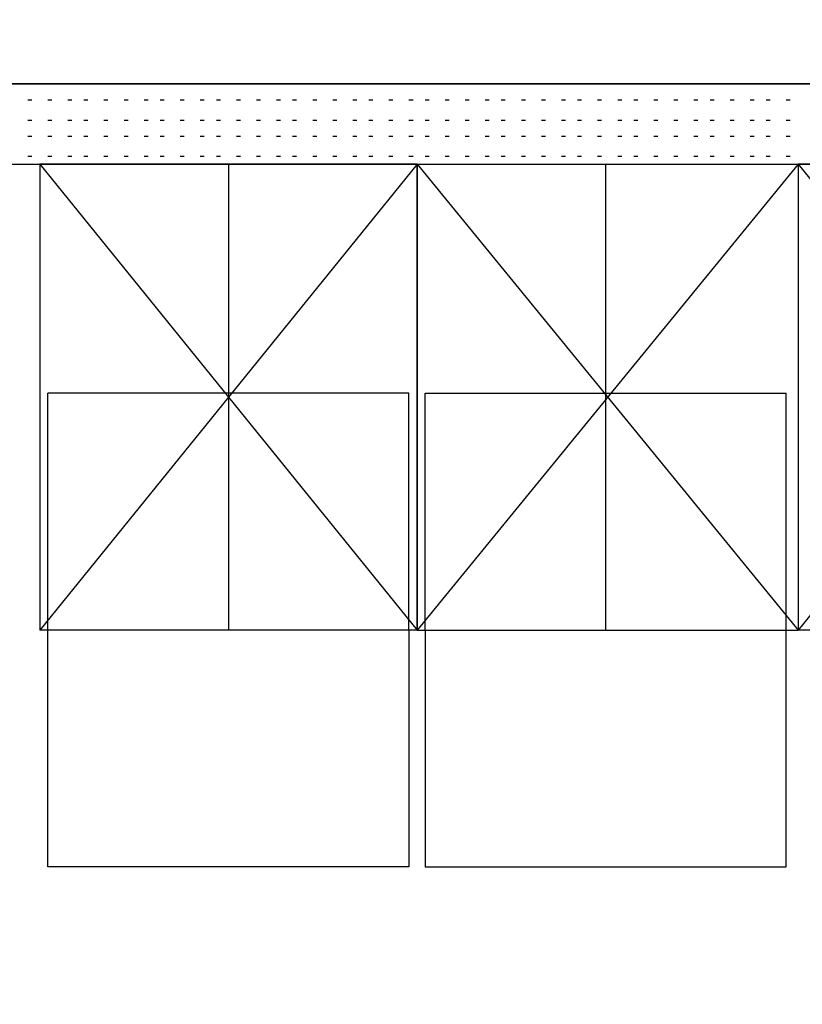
# Model space of a CAD drawing. Header units: millimetres. Extents: x 46 to 491, y -41 to 547.
# Tile 33 of 140: x 97 to 105, y 101 to 111. Entities that reach past the tile are written whole.
import ezdxf
from ezdxf import colors
from ezdxf.entities.mleader import LeaderData, LeaderLine
from ezdxf.math import Vec2, Vec3

# ---------------------------------------------------------------- set-up
doc = ezdxf.new("R2010")
doc.units = ezdxf.units.MM
doc.header["$LTSCALE"] = 10
doc.layers.add('_IE_adresy', color=173, linetype='Continuous')
doc.layers.add('xref', color=252, linetype='Continuous')
doc.styles.add('EEP_adresy', font='ARIALNI.TTF', dxfattribs={"width": 0.9, "height": 20})

# ---------------------------------------------------------------- blocks, each defined once
blk = doc.blocks.new('stacja')
at = {"color": 9, "lineweight": 25}
for points in [[(70.231, 59.351333), (104.605667, 59.351333), (104.605667, 60.198), (20.616334, 60.198), (20.616334, 59.351333)], [(46.863, 59.351333), (42.883667, 59.351333), (42.883667, 54.440666)], [(46.863, 59.351333), (46.863, 54.440666), (42.883667, 54.440666)], [(42.883667, 59.351333), (46.863, 54.440666), (46.863, 59.351333), (42.883667, 54.440666)], [(44.873334, 59.351333), (44.873334, 54.440666)], [(46.863, 59.351333), (50.884667, 59.351333), (50.884667, 54.440666)], [(46.863, 59.351333), (46.863, 54.440666), (50.884667, 54.440666)], [(50.884667, 59.351333), (46.863, 54.440666), (46.863, 59.351333), (50.884667, 54.440666)], [(48.852667, 59.351333), (48.852667, 54.440666)], [(54.864, 59.351333), (50.884667, 59.351333), (50.884667, 54.440666)], [(54.864, 59.351333), (54.864, 54.440666), (50.884667, 54.440666)], [(50.884667, 59.351333), (54.864, 54.440666), (54.864, 59.351333), (50.884667, 54.440666)], [(46.778334, 54.440666), (46.778334, 56.938333), (42.968334, 56.938333)], [(46.947667, 54.440666), (46.947667, 56.938333), (50.757667, 56.938333)], [(46.778334, 51.943), (42.968334, 51.943), (42.968334, 54.440666)], [(46.947667, 51.943), (50.757667, 51.943), (50.757667, 54.440666)]]:
    blk.add_lwpolyline(points, dxfattribs=at)
for points in [[(20.616334, 60.198), (20.616334, 60.198), (104.605667, 60.198), (104.605667, 60.198)], [(42.756667, 60.028666), (42.756667, 60.028666), (42.799, 60.028666), (42.799, 60.028666)], [(42.968334, 60.028666), (42.968334, 60.028666), (43.010667, 60.028666), (43.010667, 60.028666)], [(43.18, 60.028666), (43.18, 60.028666), (43.222334, 60.028666), (43.222334, 60.028666)], [(43.349334, 60.028666), (43.349334, 60.028666), (43.391667, 60.028666), (43.391667, 60.028666)], [(43.561, 60.028666), (43.561, 60.028666), (43.603334, 60.028666), (43.603334, 60.028666)], [(43.772667, 60.028666), (43.772667, 60.028666), (43.815, 60.028666), (43.815, 60.028666)], [(43.984334, 60.028666), (43.984334, 60.028666), (44.026667, 60.028666), (44.026667, 60.028666)], [(44.153667, 60.028666), (44.153667, 60.028666), (44.196, 60.028666), (44.196, 60.028666)], [(44.365334, 60.028666), (44.365334, 60.028666), (44.407667, 60.028666), (44.407667, 60.028666)], [(44.577, 60.028666), (44.577, 60.028666), (44.619334, 60.028666), (44.619334, 60.028666)], [(44.746334, 60.028666), (44.746334, 60.028666), (44.788667, 60.028666), (44.788667, 60.028666)], [(44.958, 60.028666), (44.958, 60.028666), (45.000334, 60.028666), (45.000334, 60.028666)], [(45.169667, 60.028666), (45.169667, 60.028666), (45.212, 60.028666), (45.212, 60.028666)], [(45.381334, 60.028666), (45.381334, 60.028666), (45.423667, 60.028666), (45.423667, 60.028666)], [(45.550667, 60.028666), (45.550667, 60.028666), (45.593, 60.028666), (45.593, 60.028666)], [(45.762334, 60.028666), (45.762334, 60.028666), (45.804667, 60.028666), (45.804667, 60.028666)], [(45.974, 60.028666), (45.974, 60.028666), (46.016334, 60.028666), (46.016334, 60.028666)], [(46.185667, 60.028666), (46.185667, 60.028666), (46.228, 60.028666), (46.228, 60.028666)], [(46.355, 60.028666), (46.355, 60.028666), (46.397334, 60.028666), (46.397334, 60.028666)], [(46.566667, 60.028666), (46.566667, 60.028666), (46.609, 60.028666), (46.609, 60.028666)], [(46.778334, 60.028666), (46.778334, 60.028666), (46.820667, 60.028666), (46.820667, 60.028666)], [(46.947667, 60.028666), (46.947667, 60.028666), (46.99, 60.028666), (46.99, 60.028666)], [(47.159334, 60.028666), (47.159334, 60.028666), (47.201667, 60.028666), (47.201667, 60.028666)], [(47.371, 60.028666), (47.371, 60.028666), (47.413334, 60.028666), (47.413334, 60.028666)], [(47.582667, 60.028666), (47.582667, 60.028666), (47.625, 60.028666), (47.625, 60.028666)], [(47.752, 60.028666), (47.752, 60.028666), (47.794334, 60.028666), (47.794334, 60.028666)], [(47.963667, 60.028666), (47.963667, 60.028666), (48.006, 60.028666), (48.006, 60.028666)], [(48.175334, 60.028666), (48.175334, 60.028666), (48.217667, 60.028666), (48.217667, 60.028666)], [(48.387, 60.028666), (48.387, 60.028666), (48.429334, 60.028666), (48.429334, 60.028666)], [(48.556334, 60.028666), (48.556334, 60.028666), (48.598667, 60.028666), (48.598667, 60.028666)], [(48.768, 60.028666), (48.768, 60.028666), (48.810334, 60.028666), (48.810334, 60.028666)], [(48.979667, 60.028666), (48.979667, 60.028666), (49.022, 60.028666), (49.022, 60.028666)], [(49.149, 60.028666), (49.149, 60.028666), (49.191334, 60.028666), (49.191334, 60.028666)], [(49.360667, 60.028666), (49.360667, 60.028666), (49.403, 60.028666), (49.403, 60.028666)], [(49.572334, 60.028666), (49.572334, 60.028666), (49.614667, 60.028666), (49.614667, 60.028666)], [(49.784, 60.028666), (49.784, 60.028666), (49.826334, 60.028666), (49.826334, 60.028666)], [(49.953334, 60.028666), (49.953334, 60.028666), (49.995667, 60.028666), (49.995667, 60.028666)], [(50.165, 60.028666), (50.165, 60.028666), (50.207334, 60.028666), (50.207334, 60.028666)], [(50.376667, 60.028666), (50.376667, 60.028666), (50.419, 60.028666), (50.419, 60.028666)], [(50.546, 60.028666), (50.546, 60.028666), (50.588334, 60.028666), (50.588334, 60.028666)], [(50.757667, 60.028666), (50.757667, 60.028666), (50.8, 60.028666), (50.8, 60.028666)], [(42.756667, 59.817), (42.756667, 59.817), (42.799, 59.817), (42.799, 59.817)], [(42.968334, 59.817), (42.968334, 59.817), (43.010667, 59.817), (43.010667, 59.817)], [(43.18, 59.817), (43.18, 59.817), (43.222334, 59.817), (43.222334, 59.817)], [(43.349334, 59.817), (43.349334, 59.817), (43.391667, 59.817), (43.391667, 59.817)], [(43.561, 59.817), (43.561, 59.817), (43.603334, 59.817), (43.603334, 59.817)], [(43.772667, 59.817), (43.772667, 59.817), (43.815, 59.817), (43.815, 59.817)], [(43.984334, 59.817), (43.984334, 59.817), (44.026667, 59.817), (44.026667, 59.817)], [(44.153667, 59.817), (44.153667, 59.817), (44.196, 59.817), (44.196, 59.817)], [(44.365334, 59.817), (44.365334, 59.817), (44.407667, 59.817), (44.407667, 59.817)], [(44.577, 59.817), (44.577, 59.817), (44.619334, 59.817), (44.619334, 59.817)], [(44.746334, 59.817), (44.746334, 59.817), (44.788667, 59.817), (44.788667, 59.817)], [(44.958, 59.817), (44.958, 59.817), (45.000334, 59.817), (45.000334, 59.817)], [(45.169667, 59.817), (45.169667, 59.817), (45.212, 59.817), (45.212, 59.817)], [(45.381334, 59.817), (45.381334, 59.817), (45.423667, 59.817), (45.423667, 59.817)], [(45.550667, 59.817), (45.550667, 59.817), (45.593, 59.817), (45.593, 59.817)], [(45.762334, 59.817), (45.762334, 59.817), (45.804667, 59.817), (45.804667, 59.817)], [(45.974, 59.817), (45.974, 59.817), (46.016334, 59.817), (46.016334, 59.817)], [(46.185667, 59.817), (46.185667, 59.817), (46.228, 59.817), (46.228, 59.817)], [(46.355, 59.817), (46.355, 59.817), (46.397334, 59.817), (46.397334, 59.817)], [(46.566667, 59.817), (46.566667, 59.817), (46.609, 59.817), (46.609, 59.817)], [(46.778334, 59.817), (46.778334, 59.817), (46.820667, 59.817), (46.820667, 59.817)], [(46.947667, 59.817), (46.947667, 59.817), (46.99, 59.817), (46.99, 59.817)], [(47.159334, 59.817), (47.159334, 59.817), (47.201667, 59.817), (47.201667, 59.817)], [(47.371, 59.817), (47.371, 59.817), (47.413334, 59.817), (47.413334, 59.817)], [(47.582667, 59.817), (47.582667, 59.817), (47.625, 59.817), (47.625, 59.817)], [(47.752, 59.817), (47.752, 59.817), (47.794334, 59.817), (47.794334, 59.817)], [(47.963667, 59.817), (47.963667, 59.817), (48.006, 59.817), (48.006, 59.817)], [(48.175334, 59.817), (48.175334, 59.817), (48.217667, 59.817), (48.217667, 59.817)], [(48.387, 59.817), (48.387, 59.817), (48.429334, 59.817), (48.429334, 59.817)], [(48.556334, 59.817), (48.556334, 59.817), (48.598667, 59.817), (48.598667, 59.817)], [(48.768, 59.817), (48.768, 59.817), (48.810334, 59.817), (48.810334, 59.817)], [(48.979667, 59.817), (48.979667, 59.817), (49.022, 59.817), (49.022, 59.817)], [(49.149, 59.817), (49.149, 59.817), (49.191334, 59.817), (49.191334, 59.817)], [(49.360667, 59.817), (49.360667, 59.817), (49.403, 59.817), (49.403, 59.817)], [(49.572334, 59.817), (49.572334, 59.817), (49.614667, 59.817), (49.614667, 59.817)], [(49.784, 59.817), (49.784, 59.817), (49.826334, 59.817), (49.826334, 59.817)], [(49.953334, 59.817), (49.953334, 59.817), (49.995667, 59.817), (49.995667, 59.817)], [(50.165, 59.817), (50.165, 59.817), (50.207334, 59.817), (50.207334, 59.817)], [(50.376667, 59.817), (50.376667, 59.817), (50.419, 59.817), (50.419, 59.817)], [(50.546, 59.817), (50.546, 59.817), (50.588334, 59.817), (50.588334, 59.817)], [(50.757667, 59.817), (50.757667, 59.817), (50.8, 59.817), (50.8, 59.817)], [(42.756667, 59.647666), (42.756667, 59.647666), (42.799, 59.647666), (42.799, 59.647666)], [(42.968334, 59.647666), (42.968334, 59.647666), (43.010667, 59.647666), (43.010667, 59.647666)], [(43.18, 59.647666), (43.18, 59.647666), (43.222334, 59.647666), (43.222334, 59.647666)], [(43.349334, 59.647666), (43.349334, 59.647666), (43.391667, 59.647666), (43.391667, 59.647666)], [(43.561, 59.647666), (43.561, 59.647666), (43.603334, 59.647666), (43.603334, 59.647666)], [(43.772667, 59.647666), (43.772667, 59.647666), (43.815, 59.647666), (43.815, 59.647666)], [(43.984334, 59.647666), (43.984334, 59.647666), (44.026667, 59.647666), (44.026667, 59.647666)], [(44.153667, 59.647666), (44.153667, 59.647666), (44.196, 59.647666), (44.196, 59.647666)], [(44.365334, 59.647666), (44.365334, 59.647666), (44.407667, 59.647666), (44.407667, 59.647666)], [(44.577, 59.647666), (44.577, 59.647666), (44.619334, 59.647666), (44.619334, 59.647666)], [(44.746334, 59.647666), (44.746334, 59.647666), (44.788667, 59.647666), (44.788667, 59.647666)], [(44.958, 59.647666), (44.958, 59.647666), (45.000334, 59.647666), (45.000334, 59.647666)], [(45.169667, 59.647666), (45.169667, 59.647666), (45.212, 59.647666), (45.212, 59.647666)], [(45.381334, 59.647666), (45.381334, 59.647666), (45.423667, 59.647666), (45.423667, 59.647666)], [(45.550667, 59.647666), (45.550667, 59.647666), (45.593, 59.647666), (45.593, 59.647666)], [(45.762334, 59.647666), (45.762334, 59.647666), (45.804667, 59.647666), (45.804667, 59.647666)], [(45.974, 59.647666), (45.974, 59.647666), (46.016334, 59.647666), (46.016334, 59.647666)], [(46.185667, 59.647666), (46.185667, 59.647666), (46.228, 59.647666), (46.228, 59.647666)], [(46.355, 59.647666), (46.355, 59.647666), (46.397334, 59.647666), (46.397334, 59.647666)], [(46.566667, 59.647666), (46.566667, 59.647666), (46.609, 59.647666), (46.609, 59.647666)], [(46.778334, 59.647666), (46.778334, 59.647666), (46.820667, 59.647666), (46.820667, 59.647666)], [(46.947667, 59.647666), (46.947667, 59.647666), (46.99, 59.647666), (46.99, 59.647666)], [(47.159334, 59.647666), (47.159334, 59.647666), (47.201667, 59.647666), (47.201667, 59.647666)], [(47.371, 59.647666), (47.371, 59.647666), (47.413334, 59.647666), (47.413334, 59.647666)], [(47.582667, 59.647666), (47.582667, 59.647666), (47.625, 59.647666), (47.625, 59.647666)], [(47.752, 59.647666), (47.752, 59.647666), (47.794334, 59.647666), (47.794334, 59.647666)], [(47.963667, 59.647666), (47.963667, 59.647666), (48.006, 59.647666), (48.006, 59.647666)], [(48.175334, 59.647666), (48.175334, 59.647666), (48.217667, 59.647666), (48.217667, 59.647666)], [(48.387, 59.647666), (48.387, 59.647666), (48.429334, 59.647666), (48.429334, 59.647666)], [(48.556334, 59.647666), (48.556334, 59.647666), (48.598667, 59.647666), (48.598667, 59.647666)], [(48.768, 59.647666), (48.768, 59.647666), (48.810334, 59.647666), (48.810334, 59.647666)], [(48.979667, 59.647666), (48.979667, 59.647666), (49.022, 59.647666), (49.022, 59.647666)], [(49.149, 59.647666), (49.149, 59.647666), (49.191334, 59.647666), (49.191334, 59.647666)], [(49.360667, 59.647666), (49.360667, 59.647666), (49.403, 59.647666), (49.403, 59.647666)], [(49.572334, 59.647666), (49.572334, 59.647666), (49.614667, 59.647666), (49.614667, 59.647666)], [(49.784, 59.647666), (49.784, 59.647666), (49.826334, 59.647666), (49.826334, 59.647666)], [(49.953334, 59.647666), (49.953334, 59.647666), (49.995667, 59.647666), (49.995667, 59.647666)], [(50.165, 59.647666), (50.165, 59.647666), (50.207334, 59.647666), (50.207334, 59.647666)], [(50.376667, 59.647666), (50.376667, 59.647666), (50.419, 59.647666), (50.419, 59.647666)], [(50.546, 59.647666), (50.546, 59.647666), (50.588334, 59.647666), (50.588334, 59.647666)], [(50.757667, 59.647666), (50.757667, 59.647666), (50.8, 59.647666), (50.8, 59.647666)], [(42.756667, 59.436), (42.756667, 59.436), (42.799, 59.436), (42.799, 59.436)], [(42.968334, 59.436), (42.968334, 59.436), (43.010667, 59.436), (43.010667, 59.436)], [(43.18, 59.436), (43.18, 59.436), (43.222334, 59.436), (43.222334, 59.436)], [(43.349334, 59.436), (43.349334, 59.436), (43.391667, 59.436), (43.391667, 59.436)], [(43.561, 59.436), (43.561, 59.436), (43.603334, 59.436), (43.603334, 59.436)], [(43.772667, 59.436), (43.772667, 59.436), (43.815, 59.436), (43.815, 59.436)], [(43.984334, 59.436), (43.984334, 59.436), (44.026667, 59.436), (44.026667, 59.436)], [(44.153667, 59.436), (44.153667, 59.436), (44.196, 59.436), (44.196, 59.436)], [(44.365334, 59.436), (44.365334, 59.436), (44.407667, 59.436), (44.407667, 59.436)], [(44.577, 59.436), (44.577, 59.436), (44.619334, 59.436), (44.619334, 59.436)], [(44.746334, 59.436), (44.746334, 59.436), (44.788667, 59.436), (44.788667, 59.436)], [(44.958, 59.436), (44.958, 59.436), (45.000334, 59.436), (45.000334, 59.436)], [(45.169667, 59.436), (45.169667, 59.436), (45.212, 59.436), (45.212, 59.436)], [(45.381334, 59.436), (45.381334, 59.436), (45.423667, 59.436), (45.423667, 59.436)], [(45.550667, 59.436), (45.550667, 59.436), (45.593, 59.436), (45.593, 59.436)], [(45.762334, 59.436), (45.762334, 59.436), (45.804667, 59.436), (45.804667, 59.436)], [(45.974, 59.436), (45.974, 59.436), (46.016334, 59.436), (46.016334, 59.436)], [(46.185667, 59.436), (46.185667, 59.436), (46.228, 59.436), (46.228, 59.436)], [(46.355, 59.436), (46.355, 59.436), (46.397334, 59.436), (46.397334, 59.436)], [(46.566667, 59.436), (46.566667, 59.436), (46.609, 59.436), (46.609, 59.436)], [(46.778334, 59.436), (46.778334, 59.436), (46.820667, 59.436), (46.820667, 59.436)], [(46.947667, 59.436), (46.947667, 59.436), (46.99, 59.436), (46.99, 59.436)], [(47.159334, 59.436), (47.159334, 59.436), (47.201667, 59.436), (47.201667, 59.436)], [(47.371, 59.436), (47.371, 59.436), (47.413334, 59.436), (47.413334, 59.436)], [(47.582667, 59.436), (47.582667, 59.436), (47.625, 59.436), (47.625, 59.436)], [(47.752, 59.436), (47.752, 59.436), (47.794334, 59.436), (47.794334, 59.436)], [(47.963667, 59.436), (47.963667, 59.436), (48.006, 59.436), (48.006, 59.436)], [(48.175334, 59.436), (48.175334, 59.436), (48.217667, 59.436), (48.217667, 59.436)], [(48.387, 59.436), (48.387, 59.436), (48.429334, 59.436), (48.429334, 59.436)], [(48.556334, 59.436), (48.556334, 59.436), (48.598667, 59.436), (48.598667, 59.436)], [(48.768, 59.436), (48.768, 59.436), (48.810334, 59.436), (48.810334, 59.436)], [(48.979667, 59.436), (48.979667, 59.436), (49.022, 59.436), (49.022, 59.436)], [(49.149, 59.436), (49.149, 59.436), (49.191334, 59.436), (49.191334, 59.436)], [(49.360667, 59.436), (49.360667, 59.436), (49.403, 59.436), (49.403, 59.436)], [(49.572334, 59.436), (49.572334, 59.436), (49.614667, 59.436), (49.614667, 59.436)], [(49.784, 59.436), (49.784, 59.436), (49.826334, 59.436), (49.826334, 59.436)], [(49.953334, 59.436), (49.953334, 59.436), (49.995667, 59.436), (49.995667, 59.436)], [(50.165, 59.436), (50.165, 59.436), (50.207334, 59.436), (50.207334, 59.436)], [(50.376667, 59.436), (50.376667, 59.436), (50.419, 59.436), (50.419, 59.436)], [(50.546, 59.436), (50.546, 59.436), (50.588334, 59.436), (50.588334, 59.436)], [(50.757667, 59.436), (50.757667, 59.436), (50.8, 59.436), (50.8, 59.436)], [(42.375667, 59.351333), (42.375667, 59.351333), (59.224334, 59.351333), (59.224334, 59.351333)], [(42.968334, 54.440666), (42.968334, 54.440666), (42.968334, 56.938333), (42.968334, 56.938333)], [(50.757667, 54.440666), (50.757667, 54.440666), (50.757667, 56.938333), (50.757667, 56.938333)], [(46.778334, 54.440666), (46.778334, 54.440666), (46.778334, 51.943), (46.778334, 51.943)], [(46.947667, 54.440666), (46.947667, 54.440666), (46.947667, 51.943), (46.947667, 51.943)]]:
    blk.add_open_spline(points, degree=3, dxfattribs=at)

msp = doc.modelspace()

# ---------------------------------------------------------------- block references
at = {"layer": 'xref'}
msp.add_blockref('stacja', (53.992334, 50.410128), dxfattribs=at)

# ---------------------------------------------------------------- leaders
at = {"layer": '_IE_adresy', "color": 1}
ml = msp.add_multileader_mtext('Standard', dxfattribs=at)
ml.set_content('{\\W1;\\fArial|b0|i0|c238|p34;Istn. szafa pożarowa\\PProj.kabel XFLAME E90 5x1x240mm2\\Pzasilić z wolnego obwodu\\PZab. gG200A }', color=1, style='EEP_adresy')
ml.set_leader_properties(color=1)
ml.build(insert=Vec2(0, 0))
ml.multileader.update_dxf_attribs({"text_left_attachment_type": 6, "text_right_attachment_type": 6, "dogleg_length": 0.5, "arrow_head_size": 3})
ctx = ml.context
ctx.base_point, ctx.char_height, ctx.arrow_head_size, ctx.landing_gap_size, ctx.plane_origin = Vec3(127.644572, 130.928128), 2.5, 3, 0.4, Vec3(309.664545, 125.520573)
ctx.left_attachment, ctx.right_attachment, ctx.text_align_type = 6, 6, 2
notes = []
notes.append((ctx, [(0, (1, 1, 0), (189.996083, 130.928128), (-1, 0), 2.410992, [(2, [(204.020679, 100.904641)], 0, [])])]))
ctx.mtext.insert, ctx.mtext.width, ctx.mtext.defined_height, ctx.mtext.alignment, ctx.mtext.line_spacing_factor, ctx.mtext.flow_direction = Vec3(187.185091, 134.205754), 98.67878785, 54.223772, 3, 0.96, 5
for ctx, leaders in notes:
    for number, flags, end, landing, length, lines in leaders:
        leader = LeaderData()
        leader.index, (leader.has_last_leader_line, leader.has_dogleg_vector, leader.attachment_direction) = number, flags
        leader.last_leader_point, leader.dogleg_vector, leader.dogleg_length = Vec3(end), Vec3(landing), length
        for number, points, colour, breaks in lines:
            line = LeaderLine()
            line.index, line.vertices, line.color, line.breaks = number, Vec3.list(points), colors.encode_raw_color(colour), breaks
            leader.lines.append(line)
        ctx.leaders.append(leader)

doc.saveas('drawing.dxf')
